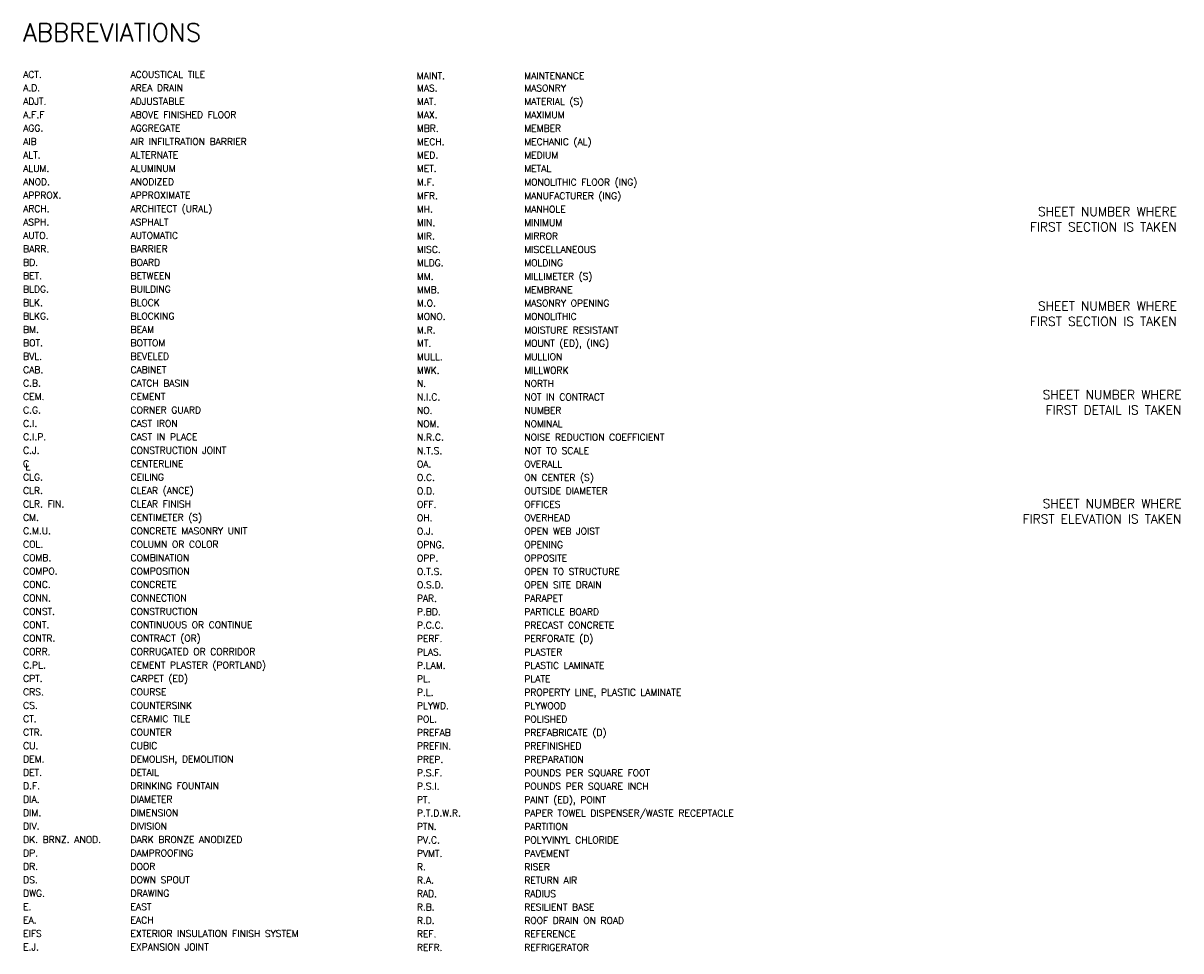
# Model space of a CAD drawing. Header units: inches. Extents: x 90 to 1720, y 46 to 1289.
# Tile 2 of 3: x 90 to 866, y 667 to 1289. Entities that reach past the tile are written whole.
import ezdxf
from ezdxf.enums import TextEntityAlignment as Align

# ---------------------------------------------------------------- set-up
doc = ezdxf.new("R2010")
doc.units = ezdxf.units.IN
doc.header["$LTSCALE"] = 1000
doc.header["$MEASUREMENT"] = 0
for name, color, linetype in [('A-ANNO-NOTE', 6, 'CONTINUOUS'), ('A-ANNO-TEXT-LW15', 2, 'CONTINUOUS'), ('A-ANNO-TEXT-LW20', 1, 'CONTINUOUS')]:
    doc.layers.add(name, color=color, linetype=linetype)
doc.styles.get("Standard").update_dxf_attribs({"font": 'simplex.shx', "height": 0.25})

msp = doc.modelspace()

# ---------------------------------------------------------------- texts
at = {"layer": 'A-ANNO-NOTE'}
for s, p in [('ACT.', (90.2, 1252.3)), ('ACOUSTICAL TILE', (162.2, 1252.3)), ('MAINT.', (354.17, 1251.46)), ('MAINTENANCE', (426.17, 1251.46)), ('A.D.', (90.2, 1243.3)), ('AREA DRAIN', (162.2, 1243.3)), ('MAS.         ', (354.2, 1243.18)), ('MASONRY', (426.2, 1243.18)), ('ADJT.', (90.2, 1234.3)), ('ADJUSTABLE', (162.2, 1234.3)), ('MAT.          ', (354.2, 1234.18)), ('MATERIAL (S)', (426.2, 1234.18)), ('A.F.F', (90.2, 1225.3)), ('ABOVE FINISHED FLOOR', (162.2, 1225.3)), ('MAX.         ', (354.2, 1225.18)), ('MAXIMUM', (426.2, 1225.18)), ('AGG.', (90.2, 1216.3)), ('AGGREGATE', (162.2, 1216.3)), ('MBR.         ', (354.2, 1216.18)), ('MEMBER', (426.2, 1216.18)), ('AIB', (90.2, 1207.3)), ('AIR INFILTRATION BARRIER', (162.2, 1207.3)), ('MECH.         ', (354.2, 1207.18)), ('MECHANIC (AL)', (426.2, 1207.18)), ('ALT.  ', (90.2, 1198.3)), ('ALTERNATE', (162.2, 1198.3)), ('MED.         ', (354.2, 1198.18)), ('MEDIUM', (426.2, 1198.18)), ('ALUM. ', (90.2, 1189.3)), ('ALUMINUM', (162.2, 1189.3)), ('MET.         ', (354.2, 1189.18)), ('METAL', (426.2, 1189.18)), ('ANOD.', (90.2, 1180.3)), ('ANODIZED', (162.2, 1180.3)), ('M.F.', (354.2, 1180.05)), ('MONOLITHIC FLOOR (ING)', (426.2, 1180.05)), ('APPROX.', (90.2, 1171.3)), ('APPROXIMATE', (162.2, 1171.3)), ('MFR.', (354.2, 1170.93)), ('MANUFACTURER (ING)', (426.2, 1170.93)), ('ARCH.  ', (90.2, 1162.3)), ('ARCHITECT (URAL)', (162.2, 1162.3)), ('MH.          ', (354.2, 1161.93)), ('MANHOLE', (426.2, 1161.93)), ('ASPH.', (90.2, 1153.3)), ('ASPHALT', (162.2, 1153.3)), ('MIN.         ', (354.2, 1152.93)), ('MINIMUM', (426.2, 1152.93)), ('AUTO.', (90.2, 1144.3)), ('AUTOMATIC', (162.2, 1144.3)), ('MIR.         ', (354.2, 1143.93)), ('MIRROR', (426.2, 1143.93)), ('BARR.', (90.2, 1135.3)), ('BARRIER', (162.2, 1135.3)), ('MISC.         ', (354.2, 1134.93)), ('MISCELLANEOUS', (426.2, 1134.93)), ('BD.  ', (90.2, 1126.3)), ('BOARD', (162.2, 1126.3)), ('MLDG.', (354.2, 1125.93)), ('MOLDING', (426.2, 1125.93)), ('BET. ', (90.2, 1117.3)), ('BETWEEN', (162.2, 1117.3)), ('MM.           ', (354.2, 1116.93)), ('MILLIMETER (S)', (426.2, 1116.93)), ('BLDG.', (90.2, 1108.3)), ('BUILDING', (162.2, 1108.3)), ('MMB.        ', (354.2, 1107.93)), ('MEMBRANE', (426.2, 1107.93)), ('BLK. ', (90.2, 1099.3)), ('BLOCK', (162.2, 1099.3)), ('M.O.          ', (354.2, 1098.93)), ('MASONRY OPENING', (426.2, 1098.93)), ('BLKG.', (90.2, 1090.3)), ('BLOCKING', (162.2, 1090.3)), ('MONO.', (354.2, 1090.05)), ('MONOLITHIC', (426.2, 1090.05)), ('BM.  ', (90.2, 1081.3)), ('BEAM', (162.2, 1081.3)), ('M.R.', (354.2, 1080.93)), ('MOISTURE RESISTANT', (426.2, 1080.93)), ('BOT. ', (90.2, 1072.3)), ('BOTTOM', (162.2, 1072.3)), ('MT.          ', (354.2, 1072.05)), ('MOUNT (ED), (ING)', (426.2, 1072.05)), ('BVL. ', (90.2, 1063.3)), ('BEVELED', (162.2, 1063.3)), ('MULL.        ', (354.2, 1063.05)), ('MULLION', (426.2, 1063.05)), ('CAB. ', (90.2, 1054.3)), ('CABINET', (162.2, 1054.3)), ('MWK.          ', (354.2, 1053.93)), ('MILLWORK', (426.2, 1053.93)), ('C.B.  ', (90.2, 1045.3)), ('CATCH BASIN', (162.2, 1045.3)), ('N.           ', (354.2, 1045.05)), ('NORTH', (426.2, 1045.05)), ('CEM. ', (90.2, 1036.3)), ('CEMENT', (162.2, 1036.3)), ('N.I.C.', (354.2, 1036.05)), ('NOT IN CONTRACT', (426.2, 1036.05)), ('C.G. ', (90.2, 1027.3)), ('CORNER GUARD', (162.2, 1027.3)), ('NO.        ', (354.2, 1027.05)), ('NUMBER', (426.2, 1027.05)), ('C.I. ', (90.2, 1018.3)), ('CAST IRON', (162.2, 1018.3)), ('NOM.          ', (354.2, 1018.05)), ('NOMINAL', (426.2, 1018.05)), ('C.I.P.', (90.2, 1009.3)), ('CAST IN PLACE', (162.2, 1009.3)), ('N.R.C.       ', (354.2, 1009.05)), ('NOISE REDUCTION COEFFICIENT', (426.2, 1009.05)), ('C.J.', (90.2, 1000.3)), ('CONSTRUCTION JOINT', (162.2, 1000.3)), ('N.T.S.', (354.2, 1000.05)), ('NOT TO SCALE', (426.2, 1000.05)), ('C', (90.2, 991.3)), ('L', (91.8, 989.3)), ('CENTERLINE', (162.2, 991.3)), ('OA.         ', (354.2, 991.05)), ('OVERALL', (426.2, 991.05)), ('CLG.  ', (90.2, 982.3)), ('CEILING', (162.2, 982.3)), ('O.C.       ', (354.2, 982.05)), ('ON CENTER (S)', (426.2, 982.05)), ('CLEAR (ANCE)', (162.2, 973.3)), ('CLR.', (90.2, 973.3)), ('O.D.         ', (354.2, 973.05)), ('OUTSIDE DIAMETER', (426.2, 973.05)), ('CLR. FIN.', (90.2, 964.3)), ('CLEAR FINISH', (162.2, 964.3)), ('OFF. ', (354.2, 964.05)), ('OFFICES', (426.2, 964.05)), ('CM. ', (90.2, 955.3)), ('CENTIMETER (S)', (162.2, 955.3)), ('OH.          ', (354.2, 955.05)), ('OVERHEAD', (426.2, 955.05)), ('C.M.U.   ', (90.2, 946.3)), ('CONCRETE MASONRY UNIT', (162.2, 946.3)), ('O.J.          ', (354.2, 946.05)), ('OPEN WEB JOIST', (426.2, 946.05)), ('COL.', (90.2, 937.3)), ('COLUMN OR COLOR', (162.2, 937.3)), ('OPNG. ', (354.2, 937.05)), ('OPENING', (426.2, 937.05)), ('COMB.       ', (90.2, 928.3)), ('COMBINATION', (162.2, 928.3)), ('OPP.         ', (354.2, 928.05)), ('OPPOSITE', (426.2, 928.05)), ('COMPO.       ', (90.2, 919.3)), ('COMPOSITION', (162.2, 919.3)), ('O.T.S.', (354.2, 919.05)), ('OPEN TO STRUCTURE', (426.2, 919.05)), ('CONC.       ', (90.2, 910.3)), ('CONCRETE', (162.2, 910.3)), ('O.S.D.        ', (354.2, 910.05)), ('OPEN SITE DRAIN', (426.2, 910.05)), ('CONN.', (90.2, 901.3)), ('CONNECTION', (162.2, 901.3)), ('PAR.', (354.2, 901.05)), ('PARAPET', (426.2, 901.05)), ('CONST.', (90.2, 892.3)), ('CONSTRUCTION', (162.2, 892.3)), ('P.BD.        ', (354.2, 892.05)), ('PARTICLE BOARD', (426.2, 892.05)), ('CONT.       ', (90.2, 883.3)), ('CONTINUOUS OR CONTINUE', (162.2, 883.3)), ('P.C.C.  ', (354.2, 883.05)), ('PRECAST CONCRETE', (426.2, 883.05)), ('CONTR.  ', (90.2, 874.3)), ('CONTRACT (OR)', (162.2, 874.3)), ('PERF.        ', (354.2, 874.05)), ('PERFORATE (D)', (426.2, 874.05)), ('CORR.', (90.2, 865.3)), ('CORRUGATED OR CORRIDOR', (162.2, 865.3)), ('PLAS.        ', (354.2, 865.05)), ('PLASTER', (426.2, 865.05)), ('C.PL.', (90.2, 856.3)), ('CEMENT PLASTER (PORTLAND)', (162.2, 856.3)), ('P.LAM.        ', (354.2, 856.05)), ('PLASTIC LAMINATE', (426.2, 856.05)), ('CPT. ', (90.2, 847.3)), ('CARPET (ED)', (162.2, 847.3)), ('PL.          ', (354.2, 847.05)), ('PLATE', (426.2, 847.05)), ('CRS. ', (90.2, 838.3)), ('COURSE', (162.2, 838.3)), ('P.L.         ', (354.2, 838.05)), ('PROPERTY LINE, PLASTIC LAMINATE', (426.2, 838.05)), ('CS.', (90.2, 829.3)), ('COUNTERSINK', (162.2, 829.3)), ('PLYWD.       ', (354.2, 829.05)), ('PLYWOOD', (426.2, 829.05)), ('CT.', (90.2, 820.3)), ('CERAMIC TILE', (162.2, 820.3)), ('POL.', (354.2, 820.05)), ('POLISHED', (426.2, 820.05)), ('CTR.', (90.2, 811.3)), ('COUNTER', (162.2, 811.3)), ('PREFAB    ', (354.2, 811.05)), ('PREFABRICATE (D)', (426.2, 811.05)), ('CU.', (90.2, 802.3)), ('CUBIC', (162.2, 802.3)), ('PREFIN. ', (354.2, 802.05)), ('PREFINISHED', (426.2, 802.05)), ('DEM.         ', (90.2, 793.3)), ('DEMOLISH, DEMOLITION', (162.2, 793.3)), ('PREP.', (354.2, 793.05)), ('PREPARATION', (426.2, 793.05)), ('DET.       ', (90.2, 784.3)), ('DETAIL', (162.2, 784.3)), ('P.S.F.        ', (354.2, 784.05)), ('POUNDS PER SQUARE FOOT', (426.2, 784.05)), ('D.F.          ', (90.2, 775.3)), ('DRINKING FOUNTAIN', (162.2, 775.3)), ('P.S.I.      ', (354.2, 775.05)), ('POUNDS PER SQUARE INCH', (426.2, 775.05)), ('DIA.        ', (90.2, 766.3)), ('DIAMETER', (162.2, 766.3)), ('PT.          ', (354.2, 766.05)), ('PAINT (ED), POINT', (426.2, 766.05)), ('DIM.        ', (90.2, 757.3)), ('DIMENSION', (162.2, 757.3)), ('P.T.D.W.R.       ', (354.2, 757.05)), ('PAPER TOWEL DISPENSER/WASTE RECEPTACLE', (426.2, 757.05)), ('DIV.         ', (90.2, 748.3)), ('DIVISION', (162.2, 748.3)), ('PTN.         ', (354.2, 748.05)), ('PARTITION', (426.2, 748.05)), ('DK. BRNZ. ANOD.', (90.2, 739.3)), ('DARK BRONZE ANODIZED', (162.2, 739.3)), ('PV.C.         ', (354.2, 739.05)), ('POLYVINYL CHLORIDE', (426.2, 739.05)), ('DP.     ', (90.2, 730.3)), ('DAMPROOFING', (162.2, 730.3)), ('PVMT.        ', (354.2, 730.05)), ('PAVEMENT', (426.2, 730.05)), ('DR.         ', (90.2, 721.3)), ('DOOR', (162.2, 721.3)), ('R.           ', (354.2, 721.05)), ('RISER', (426.2, 721.05)), ('DS.          ', (90.2, 712.3)), ('DOWN SPOUT', (162.2, 712.3)), ('R.A.         ', (354.2, 712.05)), ('RETURN AIR', (426.2, 712.05)), ('DWG.   ', (90.2, 703.3)), ('DRAWING', (162.2, 703.3)), ('RAD.', (354.2, 703.05)), ('RADIUS', (426.2, 703.05)), ('E.         ', (90.2, 694.3)), ('EAST', (162.2, 694.3)), ('RESILIENT BASE', (426.2, 694.05)), ('R.B.         ', (354.2, 694.05)), ('EA.          ', (90.2, 685.3)), ('EACH', (162.2, 685.3)), ('R.D.          ', (354.2, 685.05)), ('ROOF DRAIN ON ROAD', (426.2, 685.05)), ('EIFS       ', (90.2, 676.3)), ('EXTERIOR INSULATION FINISH SYSTEM', (162.2, 676.3)), ('REF.         ', (354.2, 676.05)), ('REFERENCE', (426.2, 676.05)), ('E.J.', (90.2, 667.3)), ('EXPANSION JOINT', (162.2, 667.3)), ('REFR.         ', (354.2, 667.05)), ('REFRIGERATOR', (426.2, 667.05))]:
    msp.add_text(s, height=4.5, dxfattribs=at).set_placement(p)
at = {"layer": 'A-ANNO-TEXT-LW15'}
for s, p in [('SHEET NUMBER WHERE', (863.74, 1159.6)), ('FIRST SECTION IS TAKEN', (863.74, 1149.32)), ('SHEET NUMBER WHERE', (863.74, 1096.27)), ('FIRST SECTION IS TAKEN', (863.74, 1085.99)), ('SHEET NUMBER WHERE', (866.86, 1036.85)), ('FIRST DETAIL IS TAKEN', (866.86, 1026.57)), ('SHEET NUMBER WHERE', (866.86, 963.85)), ('FIRST ELEVATION IS TAKEN', (866.86, 953.57))]:
    msp.add_text(s, height=6, dxfattribs=at).set_placement(p, align=Align.RIGHT)
at = {"layer": 'A-ANNO-TEXT-LW20', "color": 6}
msp.add_text('ABBREVIATIONS', height=12, dxfattribs=at).set_placement((90.2, 1276.73))

doc.saveas('drawing.dxf')
